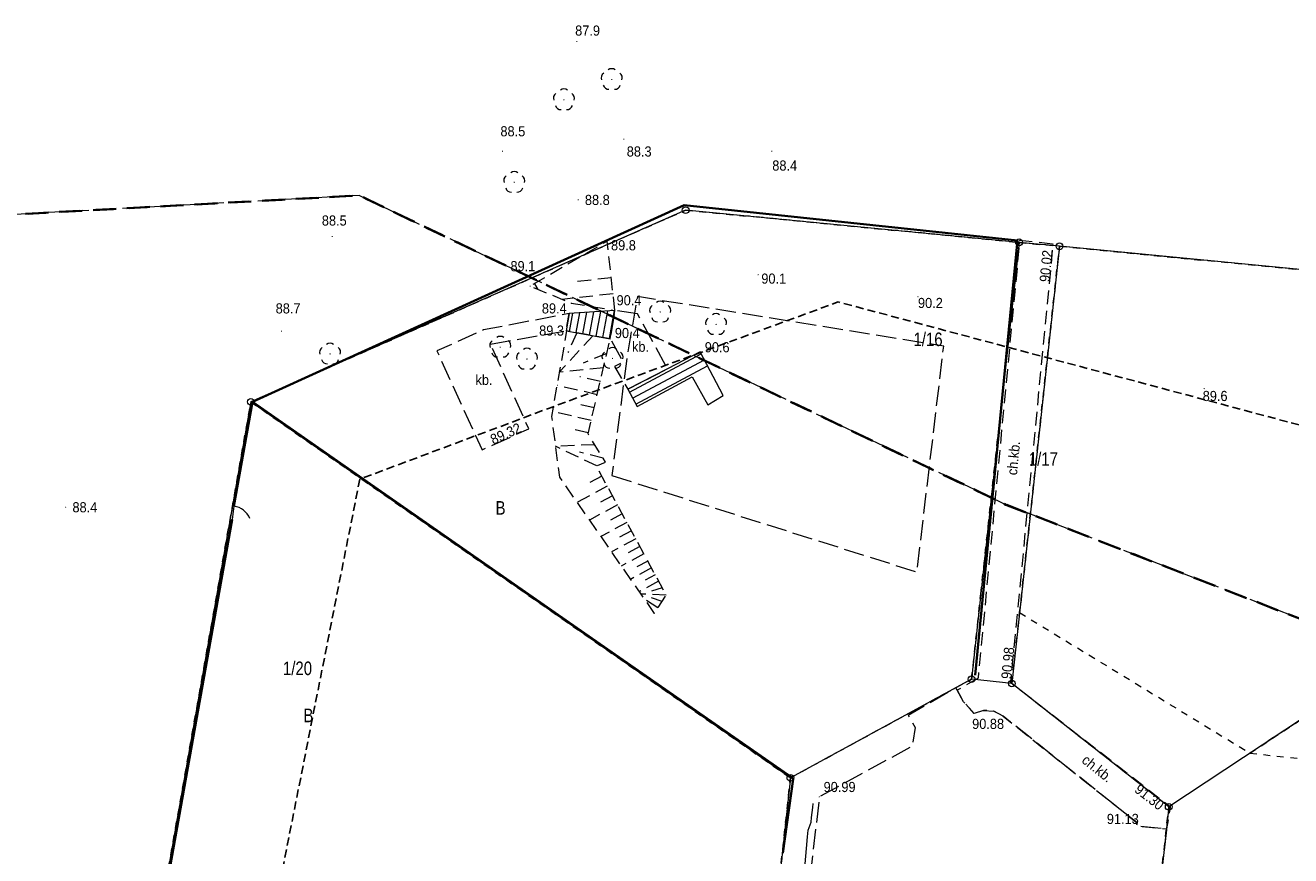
# Model space of a CAD drawing. Header units: metres. Extents: x 6540907 to 6541833, y 5893434 to 5894895.
# Tile 115 of 256: x 6541172 to 6541266, y 5894140 to 5894201. Entities that reach past the tile are written whole.
import ezdxf
from ezdxf.enums import TextEntityAlignment as Align

# ---------------------------------------------------------------- set-up
doc = ezdxf.new("R2010")
doc.units = ezdxf.units.M
doc.header["$MEASUREMENT"] = 0
for name, pattern in [('1.0_0.5', [1.5, 1, -0.5]), ('1.5_0.5', [2, 1.5, -0.5]), ('1.5_1.0', [2.5, 1.5, -1]), ('2', [0.9, 0.6, -0.3]), ('219-500', [0, 0]), ('egkk-500', [2, 1.5, -0.5]), ('egug-500', [1, 0.5, -0.5]), ('otof_500', [0, 0])]:
    doc.linetypes.add(name, pattern=pattern)
doc.layers.get('0').update_dxf_attribs({"color": 2, "linetype": 'CONTINUOUS', "lineweight": 5})
for name, color, linetype, lineweight in [('202-punkt graniczny', 251, 'CONTINUOUS', 9), ('210-oznaczenie konturu użytku gruntowego', 251, 'CONTINUOUS', 9), ('211-numer działki ewidencyjnej', 156, 'CONTINUOUS', 9), ('216-obręb ewidencyjny', 251, 'CONTINUOUS', 9), ('217-kontur klasyfikacyjny', 251, 'CONTINUOUS', 9), ('218-kontur użytku gruntowego', 251, 'CONTINUOUS', 9), ('219-działka ewidencyjna', 152, 'CONTINUOUS', 18), ('chodnik', 251, 'CONTINUOUS', 9), ('chodnik-Atr17', 251, 'CONTINUOUS', 9), ('drzewo liściaste', 251, 'CONTINUOUS', 9), ('furtka', 251, 'CONTINUOUS', 9), ('jezdnia', 251, 'CONTINUOUS', 9), ('obszar utwardzony', 251, 'CONTINUOUS', 9), ('obszar utwardzony-Atr17', 251, 'CONTINUOUS', 9), ('Obszar WGR', 251, 'CONTINUOUS', 9), ('ogrodzenie trwałe', 251, 'CONTINUOUS', 9), ('pikieta naturalna', 251, 'CONTINUOUS', 9), ('pikieta naturalna-Atr2', 251, 'CONTINUOUS', 9), ('pikieta sztuczna', 251, 'CONTINUOUS', 9), ('pikieta sztuczna-Atr2', 251, 'CONTINUOUS', 9), ('przewód wodociągowy', 251, 'CONTINUOUS', 9), ('schody w ciągu komunikacyjnym', 251, 'CONTINUOUS', 9), ('skarpa nieumocniona', 251, 'CONTINUOUS', 9), ('Zakres', 252, 'CONTINUOUS', 15)]:
    doc.layers.add(name, color=color, linetype=linetype, lineweight=lineweight)
doc.styles.get("Standard").update_dxf_attribs({"font": 'Arial', "width": 0.75})
doc.linetypes.add('902-500', pattern='A,3.75,0,[1,ksztalty.shx,S=0.5,R=0,X=0,Y=0],3.75', length=7.5)

# ---------------------------------------------------------------- blocks, each defined once
blk = doc.blocks.new('202')
at = {"color": 0, "linetype": 'Continuous', "lineweight": 0}
blk.add_circle((0, 0), 0.25, dxfattribs=at)
blk = doc.blocks.new('OK04')
at = {"color": 0, "linetype": 'Continuous', "lineweight": 0}
blk.add_arc((1.5, 0.001), 1.5, 120, 180, dxfattribs=at)
blk = doc.blocks.new('PW01')
at = {"linetype": 'Continuous', "lineweight": 13}
h = blk.add_hatch(color=0, dxfattribs=at)
edge = h.paths.add_edge_path()
edge.add_arc((0, 0), 0.045, 0, 360)
blk = doc.blocks.new('OP021')
at = {"linetype": 'Continuous', "lineweight": 13}
h = blk.add_hatch(color=0, dxfattribs=at)
edge = h.paths.add_edge_path()
edge.add_arc((0, 0), 0.05, 0, 360)
at = {"color": 0, "linetype": 'Continuous', "lineweight": 13}
for centre, start, end in [((-0.38, 0.124), 121.308, 202.548), ((0, 0.4), 49.272, 130.728), ((0.38, 0.124), 337.452, 58.692), ((-0.235, -0.324), 193.221, 274.871), ((0.235, -0.324), 265.129, 346.779)]:
    blk.add_arc(centre, 0.4, start, end, dxfattribs=at)

msp = doc.modelspace()

# ---------------------------------------------------------------- linework, layer by layer
at = {"layer": '216-obręb ewidencyjny', "linetype": '1.5_1.0', "lineweight": 35, "flags": 128}
for points in [[(6540907.06, 5893988.004), (6540917.97, 5893998.724), (6540919.14, 5894000.044), (6540986.55, 5894049.994), (6541000.71, 5894071.734), (6541018.98, 5894099.714), (6541073.42, 5894137.054), (6541168.23, 5894186.974), (6541196.88, 5894188.554), (6541244.66, 5894165.714), (6541308.83, 5894140.804), (6541372.49, 5894155.854), (6541415.18, 5894143.394), (6541528.91, 5894053.474), (6541669.76, 5893991.014), (6541682.61, 5893968.086)], [(6541682.61, 5893968.086), (6541669.76, 5893991.014), (6541528.91, 5894053.474), (6541415.18, 5894143.394), (6541372.49, 5894155.854), (6541308.83, 5894140.804), (6541244.66, 5894165.714), (6541196.88, 5894188.554), (6541168.23, 5894186.974), (6541073.42, 5894137.054), (6541018.98, 5894099.714), (6541000.71, 5894071.734), (6540986.55, 5894049.994), (6540919.14, 5894000.044), (6540917.97, 5893998.724), (6540907.06, 5893988.004)]]:
    msp.add_lwpolyline(points, dxfattribs=at)
at = {"layer": '217-kontur klasyfikacyjny', "linetype": 'egkk-500', "lineweight": 18, "flags": 128}
for points in [[(6541196.88, 5894188.554), (6541168.23, 5894186.974)], [(6541244.66, 5894165.714), (6541196.88, 5894188.554)], [(6541308.83, 5894140.804), (6541244.66, 5894165.714)]]:
    msp.add_lwpolyline(points, dxfattribs=at)
at = {"layer": '218-kontur użytku gruntowego', "linetype": 'egug-500', "lineweight": 18, "flags": 128}
for points in [[(6541191.52, 5894174.468), (6541221, 5894187.468)], [(6541221, 5894187.468), (6541191.52, 5894174.468)], [(6541221, 5894187.468), (6541245.63, 5894185.088)], [(6541245.63, 5894185.088), (6541221, 5894187.468)], [(6541245.63, 5894185.088), (6541242.8, 5894159.118)], [(6541242.8, 5894159.118), (6541245.63, 5894185.088)], [(6541248.61, 5894184.798), (6541245.63, 5894185.088)], [(6541245.63, 5894185.088), (6541248.61, 5894184.798)], [(6541245.67, 5894157.738), (6541248.61, 5894184.798)], [(6541248.61, 5894184.798), (6541245.67, 5894157.738)], [(6541310.32, 5894178.818), (6541248.61, 5894184.798)], [(6541248.61, 5894184.798), (6541310.32, 5894178.818)], [(6541262.68, 5894147.358), (6541310.32, 5894178.818)], [(6541310.32, 5894178.818), (6541262.68, 5894147.358)], [(6541188.89, 5894173.308), (6541191.52, 5894174.468)], [(6541191.52, 5894174.468), (6541188.89, 5894173.308)], [(6541181.23, 5894129.978), (6541188.89, 5894173.308)], [(6541188.89, 5894173.308), (6541181.23, 5894129.978)], [(6541228.74, 5894145.538), (6541188.89, 5894173.308)], [(6541188.89, 5894173.308), (6541228.74, 5894145.538)], [(6541242.8, 5894159.118), (6541242.12, 5894152.828)], [(6541242.12, 5894152.828), (6541242.8, 5894159.118)], [(6541245.09, 5894152.508), (6541245.67, 5894157.738)], [(6541245.67, 5894157.738), (6541262.68, 5894147.358)], [(6541242.12, 5894152.828), (6541228.74, 5894145.538)], [(6541228.74, 5894145.538), (6541242.12, 5894152.828)], [(6541256.68, 5894143.398), (6541245.09, 5894152.508)], [(6541262.68, 5894147.358), (6541273.99, 5894146.158)], [(6541228.74, 5894145.538), (6541226.66, 5894126.338)], [(6541226.66, 5894126.338), (6541228.74, 5894145.538)], [(6541254.6, 5894124.308), (6541256.68, 5894143.398)]]:
    msp.add_lwpolyline(points, dxfattribs=at)
at = {"layer": '219-działka ewidencyjna', "linetype": '219-500', "lineweight": 18, "flags": 128}
for points in [[(6541221, 5894187.468), (6541188.89, 5894173.308)], [(6541245.63, 5894185.088), (6541221, 5894187.468)], [(6541245.63, 5894185.088), (6541242.12, 5894152.828)], [(6541248.61, 5894184.798), (6541245.63, 5894185.088)], [(6541248.61, 5894184.798), (6541245.09, 5894152.508)], [(6541310.32, 5894178.818), (6541248.61, 5894184.798)], [(6541310.32, 5894178.818), (6541256.68, 5894143.398)], [(6541188.89, 5894173.308), (6541181.23, 5894129.978)], [(6541228.74, 5894145.538), (6541188.89, 5894173.308)], [(6541242.12, 5894152.828), (6541228.74, 5894145.538)], [(6541245.09, 5894152.508), (6541242.12, 5894152.828)], [(6541256.68, 5894143.398), (6541245.09, 5894152.508)], [(6541228.74, 5894145.538), (6541226.66, 5894126.338)], [(6541256.68, 5894143.398), (6541254.6, 5894124.308)]]:
    msp.add_lwpolyline(points, dxfattribs=at)
at = {"layer": 'chodnik', "linetype": '1.0_0.5', "lineweight": 18, "flags": 128}
msp.add_lwpolyline([(6541242.6, 5894152.898), (6541241.06, 5894152.008), (6541241.53, 5894151.158), (6541242.28, 5894150.308), (6541242.99, 5894150.518), (6541243.77, 5894150.468), (6541244.44, 5894150.098), (6541254.34, 5894142.218), (6541254.3, 5894141.978), (6541256.54, 5894141.768), (6541256.81, 5894143.378), (6541245.02, 5894152.548), (6541248.15, 5894184.958), (6541245.67, 5894185.228)], close=True, dxfattribs=at)
at = {"layer": 'furtka', "linetype": 'otof_500', "lineweight": 18, "flags": 128}
msp.add_lwpolyline([(6541187.63, 5894165.598), (6541187.5, 5894164.618)], dxfattribs=at)
at = {"layer": 'jezdnia', "linetype": '1.5_0.5', "lineweight": 18, "flags": 128}
msp.add_lwpolyline([(6541252.14, 5894122.678), (6541251.57, 5894123.378), (6541251.75, 5894124.938), (6541252.51, 5894125.508), (6541253.83, 5894137.438), (6541255.09, 5894138.348), (6541256.13, 5894138.238), (6541256.54, 5894141.768), (6541254.3, 5894141.978), (6541254.32, 5894142.228), (6541244.44, 5894150.098), (6541243.77, 5894150.468), (6541242.99, 5894150.518), (6541242.3, 5894150.298), (6541241.53, 5894151.158), (6541241.06, 5894152.008), (6541240.95, 5894152.178), (6541237.44, 5894150.148), (6541237.54, 5894149.998), (6541237.95, 5894149.248), (6541237.72, 5894147.858), (6541230.87, 5894144.128), (6541229.94, 5894135.968), (6541228.71, 5894135.048), (6541227.85, 5894135.118), (6541227.7, 5894135.138), (6541227.31, 5894131.578), (6541227.47, 5894131.558), (6541228.29, 5894131.468), (6541229.3, 5894130.238), (6541228.96, 5894127.018), (6541236.96, 5894116.928), (6541233.94, 5894088.788), (6541232.68, 5894087.808), (6541231.56, 5894087.918), (6541231.36, 5894087.948), (6541230.88, 5894083.758), (6541231.06, 5894083.728), (6541232.26, 5894083.598), (6541233.28, 5894082.528), (6541232.03, 5894071.038), (6541230.79, 5894070.078), (6541229.52, 5894070.178), (6541229.34, 5894070.208), (6541228.88, 5894066.098), (6541229.04, 5894066.038), (6541230.37, 5894065.898), (6541231.36, 5894064.818), (6541230.85, 5894060.018), (6541230.42, 5894056.298), (6541229.31, 5894052.418), (6541227.62, 5894049.758), (6541223.89, 5894047.778), (6541219.21, 5894047.098), (6541218.57, 5894040.458), (6541228.82, 5894040.298), (6541234.58, 5894039.738), (6541240.93, 5894038.668), (6541247.64, 5894036.818), (6541255.1, 5894034.328), (6541263.31, 5894030.538), (6541266.58, 5894028.688), (6541276.41, 5894022.208), (6541278.26, 5894020.218), (6541279.37, 5894017.008), (6541279.4, 5894013.388), (6541278.1, 5894010.058), (6541276.23, 5894007.818), (6541280.38, 5894004.248), (6541283.02, 5894007.368), (6541285.89, 5894009.558), (6541289.7, 5894010.748), (6541293.72, 5894010.228), (6541295.78, 5894009.328), (6541298.18, 5894007.888), (6541306.06, 5894002.488), (6541322.147, 5893991.458)], dxfattribs=at)
at = {"layer": 'obszar utwardzony', "linetype": '1.5_0.5', "lineweight": 18, "flags": 128}
for points in [[(6541206.58, 5894177.568), (6541212.18, 5894178.558), (6541212.39, 5894179.828), (6541206.07, 5894178.618), (6541202.63, 5894177.068), (6541205.96, 5894169.768), (6541209.41, 5894171.318)], [(6541217.45, 5894179.808), (6541215.77, 5894180.068), (6541215.43, 5894177.968), (6541216.37, 5894176.248), (6541215.75, 5894175.908), (6541216.73, 5894174.238), (6541219.67, 5894175.748)]]:
    msp.add_lwpolyline(points, close=True, dxfattribs=at)
at = {"layer": 'Obszar WGR', "linetype": '1.5_0.5', "lineweight": 18, "flags": 128}
msp.add_lwpolyline([(6541215.55, 5894167.868), (6541238.09, 5894160.738), (6541240.06, 5894177.428), (6541217.44, 5894181.078), (6541216.69, 5894176.828)], close=True, dxfattribs=at)
at = {"layer": 'ogrodzenie trwałe', "linetype": '902-500', "lineweight": 35, "flags": 128}
for points in [[(6541242.38, 5894153.118), (6541245.51, 5894185.218), (6541220.9, 5894187.828), (6541189.02, 5894173.298)], [(6541187.63, 5894165.598), (6541189.02, 5894173.298), (6541212.15, 5894157.178), (6541228.82, 5894145.588), (6541228.93, 5894145.448), (6541228.19, 5894139.968)], [(6541187.5, 5894164.618), (6541178.96, 5894116.838)]]:
    msp.add_lwpolyline(points, dxfattribs=at)
at = {"layer": 'przewód wodociągowy', "linetype": 'Continuous', "lineweight": 18, "flags": 128}
msp.add_lwpolyline([(6541230.1, 5894060.878), (6541232.63, 5894087.388), (6541235.9, 5894116.748), (6541236.44, 5894119.248), (6541228.92, 5894128.608), (6541229.99, 5894141.178), (6541230.06, 5894141.678), (6541230.26, 5894142.268), (6541230.29, 5894142.608), (6541230.39, 5894143.358), (6541230.42, 5894143.638)], dxfattribs=at)
at = {"layer": 'schody w ciągu komunikacyjnym', "linetype": 'Continuous', "lineweight": 18, "flags": 128}
for points in [[(6541212.39, 5894179.828), (6541212.18, 5894178.558), (6541215.43, 5894177.968), (6541215.77, 5894180.068)], [(6541223.78, 5894173.778), (6541222.08, 5894177.008), (6541219.67, 5894175.748), (6541216.73, 5894174.238), (6541217.41, 5894172.968), (6541221.49, 5894175.148), (6541222.65, 5894173.098)]]:
    msp.add_lwpolyline(points, close=True, dxfattribs=at)
for points in [[(6541212.426, 5894178.513), (6541212.668, 5894179.848)], [(6541212.918, 5894178.424), (6541213.183, 5894179.884)], [(6541213.41, 5894178.335), (6541213.698, 5894179.921)], [(6541213.902, 5894178.245), (6541214.213, 5894179.957)], [(6541214.394, 5894178.156), (6541214.727, 5894179.994)], [(6541214.886, 5894178.067), (6541215.242, 5894180.031)], [(6541215.378, 5894177.977), (6541215.757, 5894180.067)], [(6541216.848, 5894174.018), (6541222.158, 5894176.861)], [(6541217.084, 5894173.577), (6541222.39, 5894176.418)], [(6541217.32, 5894173.136), (6541222.623, 5894175.976)]]:
    msp.add_lwpolyline(points, dxfattribs=at)
at = {"layer": 'skarpa nieumocniona', "linetype": '1.0_0.5', "lineweight": 18, "flags": 128}
for points in [[(6541215.77, 5894180.068), (6541215.21, 5894185.178), (6541209.52, 5894181.848), (6541212.54, 5894180.608)], [(6541215.43, 5894177.968), (6541212.21, 5894178.548), (6541211.09, 5894172.228), (6541211.68, 5894167.748), (6541218.68, 5894157.678), (6541219.56, 5894159.028), (6541214.41, 5894168.568), (6541215.09, 5894168.858), (6541213.79, 5894170.938)]]:
    msp.add_lwpolyline(points, close=True, dxfattribs=at)
for points in [[(6541215.51, 5894182.468), (6541212.54, 5894182.148)], [(6541209.84, 5894182.038), (6541210.09, 5894181.608)], [(6541215.64, 5894181.288), (6541211.89, 5894180.878)], [(6541212.96, 5894178.408), (6541212.31, 5894176.958)], [(6541214.16, 5894178.198), (6541211.67, 5894175.498)], [(6541215.17, 5894176.868), (6541213.42, 5894176.178)], [(6541214.93, 5894175.818), (6541211.67, 5894175.498)], [(6541214.7, 5894174.818), (6541213.18, 5894175.158)], [(6541214.47, 5894173.838), (6541211.5, 5894174.528)], [(6541214.24, 5894172.868), (6541212.78, 5894173.208)], [(6541214.02, 5894171.928), (6541211.15, 5894172.598)], [(6541213.81, 5894171.018), (6541212.49, 5894171.328)], [(6541214.29, 5894170.138), (6541211.38, 5894170.028)], [(6541214.43, 5894168.578), (6541211.38, 5894170.028)], [(6541214.91, 5894169.148), (6541213.15, 5894169.588)], [(6541214.81, 5894167.818), (6541213.66, 5894167.198)], [(6541215.21, 5894167.088), (6541212.98, 5894165.878)], [(6541215.59, 5894166.378), (6541214.52, 5894165.798)], [(6541215.96, 5894165.698), (6541213.89, 5894164.578)], [(6541216.66, 5894164.398), (6541214.73, 5894163.358)], [(6541216.32, 5894165.038), (6541215.32, 5894164.498)], [(6541216.99, 5894163.788), (6541216.06, 5894163.288)], [(6541217.31, 5894163.198), (6541215.52, 5894162.228)], [(6541217.62, 5894162.628), (6541216.75, 5894162.158)], [(6541217.91, 5894162.078), (6541216.25, 5894161.178)], [(6541218.2, 5894161.548), (6541217.4, 5894161.118)], [(6541218.48, 5894161.038), (6541216.93, 5894160.198)], [(6541219, 5894160.058), (6541217.56, 5894159.278)], [(6541218.74, 5894160.538), (6541218, 5894160.138)], [(6541219.56, 5894159.028), (6541217.69, 5894159.108)], [(6541218.95, 5894158.098), (6541217.92, 5894158.768)], [(6541219.26, 5894158.568), (6541218.47, 5894158.838)], [(6541219.27, 5894159.568), (6541218.48, 5894159.338)]]:
    msp.add_lwpolyline(points, dxfattribs=at)
at = {"layer": 'Zakres', "linetype": '2', "lineweight": 25, "flags": 128}
msp.add_lwpolyline([(6540930.81, 5894138.998), (6540952.62, 5894104.358), (6541020.61, 5894149.898), (6541060.25, 5894156.888), (6541133.37, 5894078.638), (6541132.66, 5893993.648), (6541235.67, 5894032.198), (6541230.54, 5894073.888), (6541183.33, 5894098.858), (6541196.93, 5894167.598), (6541212.33, 5894173.368), (6541232.27, 5894180.688), (6541273.87, 5894169.588), (6541300.52, 5894171.388), (6541358.25, 5894159.198), (6541525.85, 5894067.408), (6541649.47, 5894053.448), (6541682.61, 5894090.486)], dxfattribs=at)

# ---------------------------------------------------------------- block references
at = {"layer": '202-punkt graniczny', "linetype": 'Continuous', "lineweight": 18}
for p in [(6541221, 5894187.468), (6541245.63, 5894185.088), (6541248.61, 5894184.798), (6541188.89, 5894173.308), (6541242.12, 5894152.828), (6541245.09, 5894152.508), (6541228.74, 5894145.538), (6541256.68, 5894143.398)]:
    msp.add_blockref('202', p, dxfattribs=at)
at = {"layer": 'drzewo liściaste', "linetype": 'Continuous', "lineweight": 18}
for p in [(6541215.54, 5894197.118), (6541212.01, 5894195.618), (6541208.34, 5894189.528), (6541219.12, 5894179.948), (6541223.25, 5894179.028), (6541194.74, 5894176.848), (6541207.31, 5894177.348), (6541209.28, 5894176.468), (6541215.6, 5894176.518)]:
    msp.add_blockref('OP021', p, dxfattribs=at)
at = {"layer": 'furtka', "linetype": 'Continuous', "lineweight": 18, "rotation": 262.444}
msp.add_blockref('OK04', (6541187.63, 5894165.598), dxfattribs=at)
at = {"layer": 'pikieta naturalna', "linetype": 'Continuous', "lineweight": 13}
for p in [(6541212.97, 5894199.918), (6541216.44, 5894192.708), (6541207.47, 5894191.818), (6541227.37, 5894191.818), (6541213.07, 5894188.228), (6541194.9, 5894185.518), (6541215.21, 5894185.178), (6541226.35, 5894182.698), (6541209.52, 5894181.848), (6541238.16, 5894181.068), (6541212.54, 5894180.608), (6541215.77, 5894180.068), (6541191.15, 5894178.528), (6541212.21, 5894178.548), (6541215.43, 5894177.968), (6541222.08, 5894177.008), (6541259.3, 5894174.288), (6541175.21, 5894165.528)]:
    msp.add_blockref('PW01', p, dxfattribs=at)
at = {"layer": 'pikieta sztuczna', "linetype": 'Continuous', "lineweight": 13}
for p in [(6541248.15, 5894184.958), (6541205.96, 5894169.768), (6541245.02, 5894152.548), (6541242.99, 5894150.518), (6541230.87, 5894144.128), (6541256.81, 5894143.378), (6541254.32, 5894142.228)]:
    msp.add_blockref('PW01', p, dxfattribs=at)

# ---------------------------------------------------------------- texts
at = {"layer": '210-oznaczenie konturu użytku gruntowego', "linetype": 'Continuous', "lineweight": 18, "width": 0.79}
for p in [(6541206.96, 5894164.978), (6541192.77, 5894149.648)]:
    msp.add_text('B', height=1, dxfattribs=at).set_placement(p)
at = {"layer": '211-numer działki ewidencyjnej', "linetype": 'Continuous', "lineweight": 18, "width": 0.79}
for s, p in [('1/16', (6541237.83, 5894177.428)), ('1/17', (6541246.35, 5894168.588)), ('1/20', (6541191.26, 5894153.128))]:
    msp.add_text(s, height=1, dxfattribs=at).set_placement(p)
at = {"layer": 'chodnik-Atr17', "width": 0.9}
for rotation, p in [(84.483, (6541245.47, 5894167.868)), (321.453, (6541250.19, 5894146.718))]:
    msp.add_text('ch.kb.', height=0.75, rotation=rotation, dxfattribs=at).set_placement(p)
at = {"layer": 'obszar utwardzony-Atr17', "width": 0.9}
for p in [(6541217.04, 5894177.008), (6541205.48, 5894174.558)]:
    msp.add_text('kb.', height=0.75, dxfattribs=at).set_placement(p)
at = {"layer": 'pikieta naturalna-Atr2', "width": 0.9}
for s, p in [('87.9', (6541212.84, 5894200.358)), ('88.5', (6541207.32, 5894192.918)), ('88.3', (6541216.65, 5894191.428)), ('88.4', (6541227.4, 5894190.388)), ('88.8', (6541213.56, 5894187.848)), ('88.5', (6541194.13, 5894186.328)), ('89.8', (6541215.49, 5894184.498)), ('89.1', (6541208.06, 5894182.958)), ('90.1', (6541226.59, 5894182.038)), ('90.4', (6541215.9, 5894180.438)), ('88.7', (6541190.72, 5894179.838)), ('89.4', (6541210.38, 5894179.838)), ('90.2', (6541238.16, 5894180.238)), ('89.3', (6541210.18, 5894178.198)), ('90.4', (6541215.77, 5894178.018)), ('90.6', (6541222.41, 5894176.968)), ('89.6', (6541259.19, 5894173.368)), ('88.4', (6541175.71, 5894165.148))]:
    msp.add_text(s, height=0.75, dxfattribs=at).set_placement(p)
at = {"layer": 'pikieta sztuczna-Atr2', "width": 0.9}
for s, rotation, p in [('90.02', 84.483, (6541247.88, 5894182.128)), ('89.32', 24.193, (6541206.79, 5894170.138)), ('90.98', 84.483, (6541245.05, 5894152.808))]:
    msp.add_text(s, height=0.75, rotation=rotation, dxfattribs=at).set_placement(p)
for s, p in [('90.88', (6541242.16, 5894149.148)), ('90.99', (6541231.19, 5894144.488)), ('91.13', (6541252.11, 5894142.128))]:
    msp.add_text(s, height=0.75, dxfattribs=at).set_placement(p)
msp.add_text('91.30', height=0.75, rotation=322.125, dxfattribs=at).set_placement((6541254.55, 5894145.138), align=Align.TOP_LEFT)

doc.saveas('drawing.dxf')
